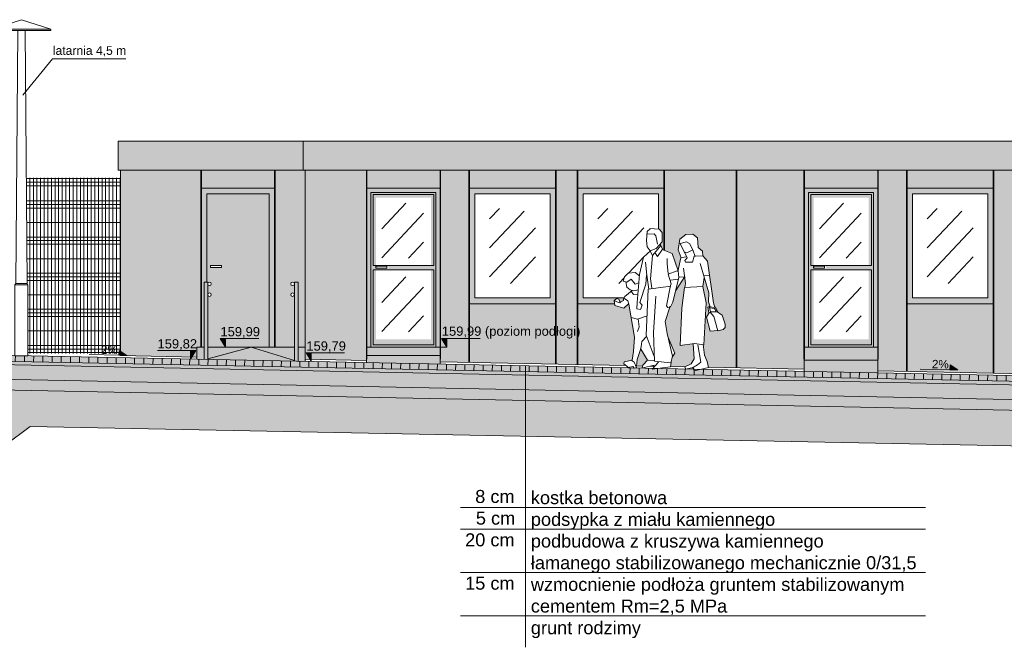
# Model space of a CAD drawing. Header units: millimetres. Extents: x 1962 to 3194, y -795 to -219.
# Tile 227 of 256: x 2704 to 2718, y -480 to -471. Entities that reach past the tile are written whole.
import ezdxf

# ---------------------------------------------------------------- set-up
doc = ezdxf.new("R2010")
doc.units = ezdxf.units.MM
for name, color, linetype, lineweight in [('A_elewacje kolorystyka', 252, 'Continuous', 9), ('A_flagi przekrojowe', 92, 'Continuous', 9), ('A_hatch nawierzchnia', 253, 'Continuous', 9), ('A_hatch przekroje', 125, 'Continuous', 9), ('A_koty wysokośc.', 53, 'Continuous', 9), ('A_latarnie', 22, 'Continuous', 9), ('A_ludzie', 53, 'Continuous', 9), ('A_obiekty trybuny', 126, 'Continuous', 9), ('A_ogrodzenie 2_4m', 45, 'Continuous', 9), ('A_przekrojowe', 42, 'Continuous', 9), ('A_widok', 142, 'Continuous', 9)]:
    doc.layers.add(name, color=color, linetype=linetype, lineweight=lineweight)
doc.styles.get("Standard").update_dxf_attribs({"font": 'arial.ttf'})

# ---------------------------------------------------------------- blocks, each defined once
blk = doc.blocks.new('zw$572')
at = {"layer": 'A_koty wysokośc.'}
h = blk.add_hatch(color=256, dxfattribs=at)
h.dxf.hatch_style = 1
h.paths.add_polyline_path([(0.12, 0.072), (0, 0), (0.12, 0)])
blk.add_line((0.12, 0), (0.578, 0), dxfattribs=at)
blk.add_lwpolyline([(0.12, 0), (0.12, 0.072), (0, 0), (0.12, 0)], close=True, dxfattribs=at)
blk = doc.blocks.new('zw$498B')
at = {"layer": 'A_latarnie'}
for p, q in [((-0.408, 4.52), (0.408, 4.52)), ((-0.408, 4.5), (0.408, 4.5)), ((-0.08, 1), (-0.05, 4.5)), ((0.08, 1), (0.05, 4.5)), ((-0.08, 1), (-0.09, 0.98)), ((-0.09, 0.98), (0.09, 0.98)), ((-0.09, 0.98), (-0.09, 0)), ((-0.08, 1), (0.08, 1)), ((0.08, 1), (0.09, 0.98)), ((0.09, 0.98), (0.09, 0)), ((-0.09, 0), (0.09, 0))]:
    blk.add_line(p, q, dxfattribs=at)
blk.add_lwpolyline([(-0.408, 4.5), (-0.408, 4.52), (0, 4.65), (0.408, 4.52), (0.408, 4.5)], dxfattribs=at)
blk = doc.blocks.new('zw$CA91')
at = {"layer": 'A_koty wysokośc.'}
h = blk.add_hatch(color=256, dxfattribs=at)
h.dxf.hatch_style = 1
h.paths.add_polyline_path([(-0.448, 0.753), (0, 0), (0, 0.753)])
blk.add_lwpolyline([(2.874, 0.753), (-0.448, 0.753), (0, 0), (0, 0.753)], dxfattribs=at)
blk = doc.blocks.new('zw$607D')
at = {"layer": 'A_elewacje kolorystyka'}
h = blk.add_hatch(color=256, dxfattribs=at)
h.dxf.hatch_style = 1
h.paths.add_polyline_path([(-21.253, 3.275), (-21.253, 2.875), (-21.223, 2.875), (-18.695, 2.875), (-18.695, 3.275)])
h = blk.add_hatch(color=256, dxfattribs=at)
h.dxf.hatch_style = 1
h.paths.add_polyline_path([(-18.665, 2.875), (-6.269, 2.875), (-6.239, 2.875), (-6.239, 3.275), (-18.695, 3.275), (-18.695, 2.875)])
h = blk.add_hatch(color=9, dxfattribs=at)
h.dxf.hatch_style = 1
h.paths.add_polyline_path([(-21.223, 2.875), (-18.695, 2.875), (-18.665, 2.875), (-18.665, 0.425), (-18.765, 0.425), (-18.765, 1.325), (-18.815, 1.325), (-18.815, 1.3, 1), (-18.865, 1.3, 1), (-18.815, 1.3), (-18.815, 1.15, 1), (-18.865, 1.15, 1), (-18.815, 1.15), (-18.815, 0.425), (-19.085, 0.425), (-19.085, 2.625), (-20.105, 2.625), (-20.105, 0.425), (-20.165, 0.425), (-20.165, 0.289), (-21.223, 0.31)])
h = blk.add_hatch(color=9, dxfattribs=at)
h.dxf.hatch_style = 1
h.paths.add_polyline_path([(-18.665, 0.427), (-18.665, 0.259), (-17.816, 0.242), (-17.816, 0.309), (-17.816, 0.427), (-17.816, 2.627), (-17.816, 2.877), (-18.665, 2.877)])
h = blk.add_hatch(color=9, dxfattribs=at)
h.dxf.hatch_style = 1
h.paths.add_polyline_path([(-17.816, 2.627), (-16.796, 2.627), (-16.796, 2.877), (-17.816, 2.877)])
h = blk.add_hatch(color=9, dxfattribs=at)
h.dxf.hatch_style = 1
h.paths.add_polyline_path([(-16.796, 2.627), (-16.796, 0.427), (-16.796, 0.309), (-16.796, 0.221), (-16.396, 0.213), (-16.396, 1.027), (-16.396, 2.627), (-16.396, 2.877), (-16.796, 2.877)])
h = blk.add_hatch(color=9, dxfattribs=at)
h.dxf.hatch_style = 1
h.paths.add_polyline_path([(-16.396, 2.627), (-15.196, 2.627), (-15.196, 2.877), (-16.396, 2.877)])
h = blk.add_hatch(color=9, dxfattribs=at)
h.dxf.hatch_style = 1
h.paths.add_polyline_path([(-15.196, 2.627), (-15.196, 1.027), (-15.196, 0.189), (-14.896, 0.183), (-14.896, 1.027), (-14.896, 2.627), (-14.896, 2.877), (-15.196, 2.877)])
h = blk.add_hatch(color=9, dxfattribs=at)
h.dxf.hatch_style = 1
h.paths.add_polyline_path([(-14.896, 2.627), (-13.696, 2.627), (-13.696, 2.877), (-14.896, 2.877)])
h = blk.add_hatch(color=9, dxfattribs=at)
h.dxf.hatch_style = 1
h.paths.add_polyline_path([(-13.696, 2.877), (-12.696, 2.877), (-12.696, 0.139), (-13.085, 0.147), (-13.1, 0.227), (-13.139, 0.315), (-13.159, 0.461), (-13.149, 0.459), (-13.115, 1.041), (-13.161, 1.266), (-13.141, 1.388), (-13.078, 1.178), (-13.084, 1.054), (-13.062, 0.982), (-13.072, 0.983), (-13.094, 0.977), (-13.078, 0.905), (-13.11, 0.843), (-13.062, 0.646), (-12.954, 0.656), (-12.953, 0.651), (-12.879, 0.672), (-12.85, 0.698), (-12.853, 0.744), (-12.895, 0.868), (-12.965, 0.915), (-12.956, 0.915), (-12.988, 0.976), (-12.994, 0.976), (-13.013, 1.039), (-13.097, 1.614), (-13.161, 1.691), (-13.164, 1.753), (-13.226, 1.805), (-13.235, 1.94), (-13.299, 1.991), (-13.396, 1.986), (-13.479, 1.919), (-13.502, 1.774), (-13.459, 1.662), (-13.466, 1.66), (-13.504, 1.491), (-13.585, 1.722), (-13.696, 1.765), (-13.696, 2.627)])
h = blk.add_hatch(color=9, dxfattribs=at)
h.dxf.hatch_style = 1
h.paths.add_polyline_path([(-12.696, 0.139), (-11.758, 0.12), (-11.758, 0.248), (-11.758, 0.427), (-11.758, 2.627), (-11.758, 2.877), (-12.696, 2.877)])
h = blk.add_hatch(color=9, dxfattribs=at)
h.dxf.hatch_style = 1
h.paths.add_polyline_path([(-11.758, 2.627), (-10.738, 2.627), (-10.738, 2.877), (-11.758, 2.877)])
h = blk.add_hatch(color=9, dxfattribs=at)
h.dxf.hatch_style = 1
h.paths.add_polyline_path([(-10.738, 2.627), (-10.738, 0.427), (-10.738, 0.248), (-10.738, 0.1), (-10.338, 0.092), (-10.338, 1.027), (-10.338, 2.627), (-10.338, 2.877), (-10.738, 2.877)])
h = blk.add_hatch(color=9, dxfattribs=at)
h.dxf.hatch_style = 1
h.paths.add_polyline_path([(-10.338, 2.627), (-9.138, 2.627), (-9.138, 2.877), (-10.338, 2.877)])
h = blk.add_hatch(color=9, dxfattribs=at)
h.dxf.hatch_style = 1
h.paths.add_polyline_path([(-9.138, 2.627), (-9.138, 1.027), (-9.138, 0.068), (-8.838, 0.062), (-8.838, 1.027), (-8.838, 2.627), (-8.838, 2.877), (-9.138, 2.877)])
h = blk.add_hatch(color=251, dxfattribs=at)
h.dxf.hatch_style = 1
h.paths.add_polyline_path([(-20.065, 0.425), (-20.065, 1.325), (-20.045, 1.325), (-20.045, 2.565), (-19.145, 2.565), (-19.145, 0.425), (-19.085, 0.425), (-19.085, 2.625), (-20.105, 2.625), (-20.105, 0.425)])
h = blk.add_hatch(color=251, dxfattribs=at)
h.dxf.hatch_style = 1
h.paths.add_polyline_path([(-17.816, 0.425), (-17.816, 2.625), (-16.796, 2.625), (-16.796, 0.425), (-16.856, 0.425), (-16.856, 2.565), (-17.756, 2.565), (-17.756, 0.425)])
h = blk.add_hatch(color=251, dxfattribs=at)
h.dxf.hatch_style = 1
h.paths.add_polyline_path([(-16.396, 1.025), (-16.396, 2.625), (-15.196, 2.625), (-15.196, 1.025)])
h.paths.add_polyline_path([(-16.316, 2.545), (-16.316, 1.105), (-15.276, 1.105), (-15.276, 2.545)], flags=16)
h.paths.add_polyline_path([(-16.296, 2.525), (-16.296, 1.125), (-15.296, 1.125), (-15.296, 2.525)], flags=0)
h = blk.add_hatch(color=251, dxfattribs=at)
h.dxf.hatch_style = 1
h.paths.add_polyline_path([(-14.896, 1.027), (-14.896, 2.627), (-13.696, 2.627), (-13.696, 1.765), (-13.726, 1.776), (-13.72, 1.784), (-13.743, 1.831), (-13.753, 1.852), (-13.726, 1.882), (-13.726, 2.012), (-13.765, 2.059), (-13.776, 2.06), (-13.776, 2.547), (-14.816, 2.547), (-14.816, 1.107), (-14.251, 1.107), (-14.26, 1.094), (-14.26, 1.073), (-14.298, 1.052), (-14.304, 1.044), (-14.324, 1.089), (-14.35, 1.099), (-14.389, 1.073), (-14.383, 1.027)])
h = blk.add_hatch(color=251, dxfattribs=at)
h.dxf.hatch_style = 1
h.paths.add_polyline_path([(-11.758, 0.425), (-11.758, 2.625), (-10.738, 2.625), (-10.738, 0.425), (-10.798, 0.425), (-10.798, 2.565), (-11.698, 2.565), (-11.698, 0.425)])
h.paths.add_polyline_path([(-11.658, 0.505), (-11.658, 2.525), (-10.838, 2.525), (-10.838, 0.505)])
h.paths.add_polyline_path([(-11.628, 0.535), (-11.628, 1.495), (-10.868, 1.495), (-10.868, 0.535)], flags=16)
h.paths.add_polyline_path([(-11.628, 2.495), (-11.628, 1.555), (-10.868, 1.555), (-10.868, 2.495)], flags=16)
h.paths.add_polyline_path([(-11.608, 1.545), (-11.608, 1.515), (-11.458, 1.515), (-11.458, 1.545)], flags=16)
h = blk.add_hatch(color=251, dxfattribs=at)
h.dxf.hatch_style = 1
h.paths.add_polyline_path([(-10.338, 1.025), (-10.338, 2.625), (-9.138, 2.625), (-9.138, 1.025)])
h.paths.add_polyline_path([(-10.258, 2.545), (-10.258, 1.105), (-9.218, 1.105), (-9.218, 2.545)], flags=16)
h.paths.add_polyline_path([(-10.238, 2.525), (-10.238, 1.125), (-9.238, 1.125), (-9.238, 2.525)], flags=0)
h = blk.add_hatch(color=251, dxfattribs=at)
h.dxf.hatch_style = 1
h.paths.add_polyline_path([(-20.045, 1.325), (-20.045, 2.565), (-19.145, 2.565), (-19.145, 0.425), (-19.415, 0.425), (-20.015, 0.425), (-20.015, 1.15, 1), (-19.965, 1.15, 1), (-20.015, 1.15), (-20.015, 1.3, 1), (-19.965, 1.3, 1), (-20.015, 1.3), (-20.015, 1.325)])
h.paths.add_polyline_path([(-19.975, 1.555), (-19.975, 1.525), (-19.825, 1.525), (-19.825, 1.555)], flags=16)
h = blk.add_hatch(color=251, dxfattribs=at)
h.dxf.hatch_style = 1
h.paths.add_polyline_path([(-16.856, 0.425), (-16.856, 2.565), (-17.756, 2.565), (-17.756, 0.425)])
h.paths.add_polyline_path([(-17.716, 0.505), (-17.716, 2.525), (-16.896, 2.525), (-16.896, 0.505)], flags=16)
h.paths.add_polyline_path([(-17.716, 0.505), (-17.716, 2.525), (-16.896, 2.525), (-16.896, 0.505)], flags=0)
h.paths.add_polyline_path([(-17.686, 0.535), (-17.686, 1.495), (-16.926, 1.495), (-16.926, 0.535)], flags=0)
h.paths.add_polyline_path([(-17.686, 0.535), (-17.686, 1.495), (-16.926, 1.495), (-16.926, 0.535)], flags=0)
h.paths.add_polyline_path([(-17.686, 2.495), (-17.686, 1.555), (-16.926, 1.555), (-16.926, 2.495)], flags=0)
h.paths.add_polyline_path([(-17.686, 2.495), (-17.686, 1.555), (-16.926, 1.555), (-16.926, 2.495)], flags=0)
h.paths.add_polyline_path([(-17.666, 1.515), (-17.666, 1.545), (-17.516, 1.545), (-17.516, 1.515)], flags=0)
h.paths.add_polyline_path([(-17.666, 1.515), (-17.666, 1.545), (-17.516, 1.545), (-17.516, 1.515)], flags=0)
h = blk.add_hatch(color=251, dxfattribs=at)
h.dxf.hatch_style = 1
h.paths.add_polyline_path([(-17.716, 0.505), (-17.716, 2.525), (-16.896, 2.525), (-16.896, 0.505)])
h.paths.add_polyline_path([(-17.686, 0.535), (-17.686, 1.495), (-16.926, 1.495), (-16.926, 0.535)], flags=16)
h.paths.add_polyline_path([(-17.686, 2.495), (-17.686, 1.555), (-16.926, 1.555), (-16.926, 2.495)], flags=16)
h.paths.add_polyline_path([(-17.666, 1.545), (-17.666, 1.515), (-17.516, 1.515), (-17.516, 1.545)], flags=16)
h = blk.add_hatch(color=251, dxfattribs=at)
h.dxf.hatch_style = 1
h.paths.add_polyline_path([(-10.798, 0.425), (-10.798, 2.565), (-11.698, 2.565), (-11.698, 0.425)])
h.paths.add_polyline_path([(-11.658, 0.505), (-11.658, 2.525), (-10.838, 2.525), (-10.838, 0.505)], flags=16)
h.paths.add_polyline_path([(-11.658, 0.505), (-11.658, 2.525), (-10.838, 2.525), (-10.838, 0.505)], flags=0)
h.paths.add_polyline_path([(-11.628, 0.535), (-11.628, 1.495), (-10.868, 1.495), (-10.868, 0.535)], flags=0)
h.paths.add_polyline_path([(-11.628, 0.535), (-11.628, 1.495), (-10.868, 1.495), (-10.868, 0.535)], flags=0)
h.paths.add_polyline_path([(-11.628, 2.495), (-11.628, 1.555), (-10.868, 1.555), (-10.868, 2.495)], flags=0)
h.paths.add_polyline_path([(-11.628, 2.495), (-11.628, 1.555), (-10.868, 1.555), (-10.868, 2.495)], flags=0)
h.paths.add_polyline_path([(-11.608, 1.515), (-11.608, 1.545), (-11.458, 1.545), (-11.458, 1.515)], flags=0)
h.paths.add_polyline_path([(-11.608, 1.515), (-11.608, 1.545), (-11.458, 1.545), (-11.458, 1.515)], flags=0)
h = blk.add_hatch(color=9, dxfattribs=at)
h.dxf.hatch_style = 1
h.paths.add_polyline_path([(-13.682, 0.779), (-13.618, 0.98), (-13.611, 0.982), (-13.576, 1.048), (-13.536, 1.212), (-13.412, 1.405), (-13.399, 1.308), (-13.409, 1.251), (-13.416, 1.251), (-13.45, 0.967), (-13.473, 0.449), (-13.294, 0.473), (-13.28, 0.263), (-13.325, 0.195), (-13.409, 0.154), (-13.409, 0.153), (-13.607, 0.157), (-13.6, 0.217), (-13.585, 0.288), (-13.547, 0.344), (-13.643, 0.559), (-13.656, 0.614)])
h = blk.add_hatch(color=251, dxfattribs=at)
h.dxf.hatch_style = 1
h.paths.add_polyline_path([(-20.065, 0.254), (-20.065, 0.425), (-20.065, 1.325), (-20.045, 1.325), (-20.015, 1.325), (-20.015, 1.3), (-20.015, 1.15), (-20.015, 0.425), (-20.015, 0.263), (-20.015, 0.253)])
h = blk.add_hatch(color=251, dxfattribs=at)
h.dxf.hatch_style = 1
h.paths.add_polyline_path([(-18.815, 0.229), (-18.815, 0.239), (-18.815, 0.425), (-18.815, 1.15), (-18.815, 1.3), (-18.815, 1.325), (-18.765, 1.325), (-18.765, 0.425), (-18.765, 0.228)])
h = blk.add_hatch(color=9, dxfattribs=at)
h.dxf.hatch_style = 1
h.paths.add_polyline_path([(-15.196, 0.189), (-15.196, 1.027), (-16.396, 1.027), (-16.396, 0.213)])
h = blk.add_hatch(color=9, dxfattribs=at)
h.dxf.hatch_style = 1
h.paths.add_polyline_path([(-14.223, 0.17), (-14.257, 0.193), (-14.25, 0.224), (-14.151, 0.243), (-14.141, 0.245), (-14.119, 0.364), (-14.109, 0.566), (-14.155, 0.835), (-14.186, 1.021), (-14.188, 1.028), (-14.257, 0.964), (-14.379, 1), (-14.383, 1.027), (-14.896, 1.027), (-14.896, 0.183)])
h = blk.add_hatch(color=9, dxfattribs=at)
h.dxf.hatch_style = 1
h.paths.add_polyline_path([(-9.138, 0.068), (-9.138, 1.027), (-10.338, 1.027), (-10.338, 0.092)])
h = blk.add_hatch(color=251, dxfattribs=at)
h.dxf.hatch_style = 1
h.paths.add_polyline_path([(-20.065, 0.254), (-20.065, 0.425), (-20.105, 0.425), (-20.165, 0.425), (-20.165, 0.286), (-20.165, 0.256)])
h = blk.add_hatch(color=251, dxfattribs=at)
h.dxf.hatch_style = 1
h.paths.add_polyline_path([(-20.015, 0.253), (-20.015, 0.263), (-19.415, 0.425), (-18.815, 0.239), (-18.815, 0.229)])
h = blk.add_hatch(color=251, dxfattribs=at)
h.dxf.hatch_style = 1
h.paths.add_polyline_path([(-20.015, 0.263), (-19.415, 0.425), (-20.015, 0.425)])
h = blk.add_hatch(color=251, dxfattribs=at)
h.dxf.hatch_style = 1
h.paths.add_polyline_path([(-18.815, 0.239), (-18.815, 0.425), (-19.085, 0.425), (-19.145, 0.425), (-19.415, 0.425)])
h = blk.add_hatch(color=251, dxfattribs=at)
h.dxf.hatch_style = 1
h.paths.add_polyline_path([(-18.665, 0.226), (-18.665, 0.256), (-18.665, 0.425), (-18.765, 0.425), (-18.765, 0.228)])
h = blk.add_hatch(color=251, dxfattribs=at)
h.dxf.hatch_style = 1
h.paths.add_polyline_path([(-17.816, 0.307), (-16.796, 0.307), (-16.796, 0.425), (-16.856, 0.425), (-17.756, 0.425), (-17.816, 0.425)])
h = blk.add_hatch(color=251, dxfattribs=at)
h.dxf.hatch_style = 1
h.paths.add_polyline_path([(-11.758, 0.246), (-10.738, 0.246), (-10.738, 0.425), (-10.798, 0.425), (-11.698, 0.425), (-11.758, 0.425)])
h = blk.add_hatch(color=251, dxfattribs=at)
h.dxf.hatch_style = 1
h.paths.add_polyline_path([(-16.796, 0.189), (-16.796, 0.219), (-16.796, 0.307), (-17.816, 0.307), (-17.816, 0.239), (-17.816, 0.209)])
h = blk.add_hatch(color=9, dxfattribs=at)
h.dxf.hatch_style = 1
h.paths.add_polyline_path([(-13.995, 0.165), (-13.99, 0.177), (-13.929, 0.245), (-14.02, 0.401), (-14.07, 0.255), (-14.08, 0.167)])
h = blk.add_hatch(color=251, dxfattribs=at)
h.dxf.hatch_style = 1
h.paths.add_polyline_path([(-10.738, 0.067), (-10.738, 0.097), (-10.738, 0.246), (-11.758, 0.246), (-11.758, 0.118), (-11.758, 0.088)])
at = {"layer": 'A_hatch nawierzchnia'}
h = blk.add_hatch(color=253, dxfattribs=at)
h.dxf.hatch_style = 2
h.paths.add_polyline_path([(-24.209, 0.34), (-24.209, 0.26), (-6.269, -0.1), (-6.269, -0.03), (-6.269, -0.02)])
at = {"layer": 'A_hatch przekroje'}
h = blk.add_hatch(dxfattribs=at)
h.set_pattern_fill('EARTH2', color=256, scale=0.03, angle=69.9782, style=2)
h.set_pattern_definition([(225, (-78.4693, 4.5083), (1e-16, -1.077631), [0.3429, -0.4191]), (225, (-78.2268, 4.2658), (1e-16, -1.077631), [0.3429, -0.4191]), (225, (-78.2861, 4.3251), (1e-16, -1.077631), [0.35052, -0.41148]), (225, (-78.34535, 4.3843), (1e-16, -1.077631), [0.35052, -0.41148]), (225, (-78.4046, 4.4436), (1e-16, -1.077631), [0.35052, -0.41148]), (225, (-78.4046, 4.9824), (1e-16, -1.077631), [0.3429, -0.4191]), (225, (-78.34535, 4.92315), (1e-16, -1.077631), [0.3429, -0.4191]), (225, (-78.2861, 4.8639), (1e-16, -1.077631), [0.3429, -0.4191]), (225, (-78.2268, 4.8046), (1e-16, -1.077631), [0.3429, -0.4191]), (225, (-78.4693, 5.0471), (1e-16, -1.077631), [0.3429, -0.4191]), (315, (-78.98654, 4.5298), (1.077631, 0), [0.3429, -0.4191]), (315, (-78.7387, 4.7777), (1.077631, 0), [0.3429, -0.4191]), (315, (-78.80334, 4.713), (1.077631, 0), [0.3429, -0.4191]), (315, (-78.8626, 4.65374), (1.077631, 0), [0.3429, -0.4191]), (315, (-78.9219, 4.5945), (1.077631, 0), [0.3429, -0.4191]), (315, (-78.3831, 4.5945), (1.077631, 0), [0.35052, -0.41148]), (315, (-78.3238, 4.65374), (1.077631, 0), [0.35052, -0.41148]), (315, (-78.2645, 4.713), (1.077631, 0), [0.35052, -0.41148]), (315, (-78.1999, 4.7777), (1.077631, 0), [0.3429, -0.4191]), (315, (-78.4423, 4.5352), (1.077631, 0), [0.3429, -0.4191])])
h.paths.add_polyline_path([(-131.381, -0.95), (-128.549, -0.95), (-128.169, -0.671), (-127.401, -0.661), (-127.119, -0.929), (-126.319, -0.929), (-125.791, -0.54), (-24.028, -0.54), (-23.619, -0.929), (-22.819, -0.929), (-22.474, -0.674), (-5.389, -1.01), (-4.884, -0.5), (-0.615, -0.5), (-0.12, 0), (-5.989, 0), (-5.989, 0.02), (-6.069, 0.02), (-6.069, -0.03), (-6.269, -0.03), (-6.269, -0.11), (-6.069, -0.11), (-6.069, -0.16), (-6.069, -0.28), (-6.098, -0.299), (-6.109, -0.36), (-5.889, -0.36), (-5.889, -0.5), (-6.258, -0.5), (-24.369, -0.137), (-24.369, -0.04), (-24.109, -0.04), (-24.109, 0.09), (-24.209, 0.24), (-24.209, 0.34), (-24.269, 0.34), (-24.269, 0.24), (-24.369, 0.09), (-24.369, 0.047), (-26.825, -0.004), (-26.825, -0.264), (-27.085, -0.264), (-27.085, -0.004), (-30.312, 0.063), (-33.538, -0.004), (-33.538, -0.264), (-33.798, -0.264), (-33.798, -0.004), (-35.918, 0.04), (-38.038, -0.004), (-38.038, -0.264), (-38.298, -0.264), (-38.298, -0.004), (-40.418, 0.04), (-42.538, -0.004), (-42.538, -0.264), (-42.798, -0.264), (-42.798, -0.004), (-44.918, 0.04), (-47.038, -0.004), (-47.038, -0.264), (-47.298, -0.264), (-47.298, -0.004), (-49.418, 0.04), (-51.538, -0.004), (-51.538, -0.264), (-51.798, -0.264), (-51.798, -0.004), (-53.918, 0.04), (-56.038, -0.004), (-56.038, -0.264), (-56.298, -0.264), (-56.298, -0.004), (-58.418, 0.04), (-60.538, -0.004), (-60.538, -0.264), (-60.798, -0.264), (-60.798, -0.004), (-62.918, 0.04), (-65.038, -0.004), (-65.038, -0.264), (-65.298, -0.264), (-65.298, -0.004), (-67.418, 0.04), (-69.538, -0.004), (-69.538, -0.264), (-69.798, -0.264), (-69.798, -0.004), (-71.918, 0.04), (-74.038, -0.004), (-74.038, -0.264), (-74.298, -0.264), (-74.298, -0.004), (-76.418, 0.04), (-78.538, -0.004), (-78.538, -0.264), (-78.798, -0.264), (-78.798, -0.004), (-80.918, 0.04), (-83.038, -0.004), (-83.038, -0.264), (-83.298, -0.264), (-83.298, -0.004), (-85.418, 0.04), (-87.538, -0.004), (-87.538, -0.264), (-87.798, -0.264), (-87.798, -0.004), (-89.918, 0.04), (-92.038, -0.004), (-92.038, -0.264), (-92.298, -0.264), (-92.298, -0.004), (-94.418, 0.04), (-96.538, -0.004), (-96.538, -0.264), (-96.798, -0.264), (-96.798, -0.004), (-98.918, 0.04), (-101.038, -0.004), (-101.038, -0.264), (-101.298, -0.264), (-101.298, -0.004), (-103.418, 0.04), (-105.538, -0.004), (-105.538, -0.264), (-105.798, -0.264), (-105.798, -0.004), (-107.918, 0.04), (-110.038, -0.004), (-110.038, -0.264), (-110.298, -0.264), (-110.298, -0.004), (-112.418, 0.04), (-114.538, -0.004), (-114.538, -0.264), (-114.798, -0.264), (-114.798, -0.004), (-116.918, 0.04), (-119.038, -0.004), (-119.038, -0.264), (-119.298, -0.264), (-119.298, -0.004), (-121.418, 0.04), (-123.538, -0.004), (-123.538, -0.264), (-123.798, -0.264), (-123.798, -0.004), (-125.569, 0.033), (-125.569, 0.09), (-125.669, 0.24), (-125.669, 0.34), (-125.729, 0.34), (-125.729, 0.24), (-125.829, 0.09), (-125.829, 0.038), (-125.829, -0.04), (-125.569, -0.04), (-125.569, -0.137), (-128.149, -0.183), (-128.149, -0.08), (-127.929, -0.08), (-127.941, -0.019), (-127.969, 0), (-127.969, 0.3), (-128.049, 0.3), (-128.049, 0.27), (-132.649, 0.27)])
h.paths.add_polyline_path([(-128.149, -0.08), (-128.109, 0.2), (-128.049, 0.2), (-128.049, 0), (-128.049, -0.019), (-127.941, -0.019), (-127.929, -0.08)], flags=16)
h = blk.add_hatch(dxfattribs=at)
h.set_pattern_fill('LINE', color=256, scale=0.04, angle=113.9782, style=2)
h.set_pattern_definition([(89, (-163.44908, -3.11519), (-0.12698066, 0.00221646), [])])
h.paths.add_polyline_path([(-6.269, -0.1), (-24.209, 0.26), (-24.209, 0.295), (-24.209, 0.34), (-6.269, -0.02)])
h = blk.add_hatch(dxfattribs=at)
h.set_pattern_fill('CONC', color=256, scale=0.005, angle=245.0218, style=2)
h.set_pattern_definition([(220.04361, (-163.48915, -3.25503), (0.08170805, -0.09722548), [0, -0.127]), (220.04361, (-163.51872, -3.22182), (0.08170805, -0.09722548), [0, -0.127]), (220.04361, (-163.47751, -3.27677), (0.08170805, -0.09722548), [0, -0.127]), (198.242212, (-163.452286, -3.204146), (-0.3733845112, -0.1478987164), [0.01367828, -0.67023767]), (76.913512, (-163.465277, -3.208428), (-0.1282603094, -0.439575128), [0.00635, -0.62865]), (350.644912, (-163.463839, -3.202243), (-0.976375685, 0.1748124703), [0.01170876, -1.15917332]), (66.60871, (-163.44156, -3.16361), (0.015517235, 0.178933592), [0.00283985, -0.28114079]), (186.353512, (-163.440432, -3.161006), (-0.276159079, -0.066190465), [0.00457911, -0.45332599]), (328.478512, (-163.444983, -3.161513), (0.260641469, -0.112743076), [0.00401612, -0.39759318]), (85.04361, (-163.511955, -3.20618), (-0.08170808, 0.09722551), [0.0053881, -0.17421695]), (220.04361, (-163.51149, -3.20082), (-0.01551742, -0.17893353), [0.00762, -0.11938]), (355.04361, (-163.51732, -3.20572), (0.09722551, 0.08170808), [0.0053881, -0.17421695]), (111.608712, (-163.447994, -3.258602), (0.066190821, -0.276158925), [0.00401612, -0.39759318]), (220.04361, (-163.44947, -3.25487), (-0.01551742, -0.17893353), [0.00635, -0.12065]), (3.173712, (-163.454335, -3.258954), (0.455092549, 0.0506731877), [0.00635, -0.62865]), (73.733712, (-163.395648, -3.21627), (-0.112742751, -0.260641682), [0.00457911, -0.45332599]), (201.608712, (-163.394365, -3.211874), (0.276158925, 0.066190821), [0.00803224, -0.39357706]), (346.913512, (-163.401833, -3.214832), (-0.439575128, 0.1282603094), [0.00635, -0.62865]), (220.04361, (-163.42711, -3.23608), (0.08170805, -0.09722548), [0, -0.127]), (220.04361, (-163.4221, -3.18874), (0.08170805, -0.09722548), [0, -0.127]), (220.04361, (-163.47956, -3.17564), (0.08170805, -0.09722548), [0, -0.127]), (220.04361, (-163.48048, -3.22784), (0.08170805, -0.09722548), [0, -0.127]), (220.04361, (-163.4384, -3.22067), (0.08170805, -0.09722548), [0, -0.127]), (220.04361, (-163.41455, -3.20562), (0.08170805, -0.09722548), [0, -0.127]), (220.04361, (-163.42821, -3.20714), (0.08170805, -0.09722548), [0, -0.127]), (220.04361, (-163.44393, -3.18053), (0.08170805, -0.09722548), [0, -0.127]), (220.04361, (-163.41733, -3.16481), (0.08170805, -0.09722548), [0, -0.127]), (220.04361, (-163.3995, -3.18799), (0.08170805, -0.09722548), [0, -0.127]), (220.04361, (-163.37861, -3.20693), (0.08170805, -0.09722548), [0, -0.127]), (220.04361, (-163.40548, -3.23615), (0.08170805, -0.09722548), [0, -0.127]), (220.04361, (-163.4236, -3.25801), (0.08170805, -0.09722548), [0, -0.127]), (220.04361, (-163.4609, -3.28272), (0.08170805, -0.09722548), [0, -0.127]), (220.04361, (-163.4629, -3.23297), (0.08170805, -0.09722548), [0, -0.127]), (220.04361, (-163.43847, -3.2423), (0.08170805, -0.09722548), [0, -0.127]), (220.04361, (-163.48547, -3.20217), (0.08170805, -0.09722548), [0, -0.127]), (220.04361, (-163.46038, -3.1728), (0.08170805, -0.09722548), [0, -0.127]), (220.04361, (-163.50753, -3.17592), (0.08170805, -0.09722548), [0, -0.127]), (220.04361, (-163.47054, -3.15479), (0.08170805, -0.09722548), [0, -0.127]), (220.04361, (-163.44188, -3.12573), (0.08170805, -0.09722548), [0, -0.127]), (220.04361, (-163.45763, -3.13067), (0.08170805, -0.09722548), [0, -0.127]), (220.04361, (-163.44717, -3.1451), (0.08170805, -0.09722548), [0, -0.127]), (220.04361, (-163.52538, -3.18429), (0.08170805, -0.09722548), [0, -0.127]), (220.04361, (-163.50355, -3.23395), (0.08170805, -0.09722548), [0, -0.127]), (220.04361, (-163.47417, -3.25904), (0.08170805, -0.09722548), [0, -0.127]), (220.04361, (-163.48828, -3.15145), (0.08170805, -0.09722548), [0, -0.127])])
h.paths.add_polyline_path([(-24.209, 0.24), (-24.209, 0.26), (-6.269, -0.1), (-6.269, -0.11), (-6.069, -0.11), (-6.069, -0.16), (-6.269, -0.16), (-6.269, -0.15), (-24.189, 0.21)])
h = blk.add_hatch(dxfattribs=at)
h.set_pattern_fill('CONCRE', color=256, scale=0.008, angle=245.0218, style=2)
h.set_pattern_definition([(220.04361, (-163.44908, -3.11519), (-0.02482788, -0.28629365), [0.0254, -0.1778]), (310.04361, (-163.44908, -3.11519), (0.28629365, -0.02482788), [0.0254, -0.1778]), (355.04361, (-163.46852, -3.13153), (0.15556077, 0.13073289), [0.03592103, -0.25144718]), (220.04361, (-163.39499, -3.21903), (-0.02482788, -0.28629365), [0.0254, -0.1778]), (265.04361, (-163.41288, -3.21748), (0.13073289, -0.15556077), [0.0179605, -0.26940768]), (355.04361, (-163.41288, -3.21748), (0.15556077, 0.13073289), [0.0179605, -0.26940768]), (220.04361, (-163.42064, -3.30695), (-0.02482788, -0.28629365), [0.03592103, -0.16727897]), (265.04361, (-163.42064, -3.30695), (0.13073289, -0.15556077), [0.0254, -0.2619682]), (355.04361, (-163.44814, -3.33006), (0.15556077, 0.13073289), [0.0254, -0.2619682]), (310.04361, (-163.52334, -3.24396), (0.28629365, -0.02482788), [0.0254, -0.1778]), (265.04361, (-163.52334, -3.24396), (0.13073289, -0.15556077), [0.0179605, -0.26940768]), (355.04361, (-163.5249, -3.26185), (0.15556077, 0.13073289), [0.0179605, -0.26940768]), (220.04361, (-163.43584, -3.17042), (-0.02482788, -0.28629365), [0.0127, -0.17018]), (220.04361, (-163.51983, -3.30736), (-0.02482788, -0.28629365), [0.0127, -0.17018]), (310.04361, (-163.45487, -3.28595), (0.28629365, -0.02482788), [0.0127, -0.17018]), (355.04361, (-163.54786, -3.21479), (0.15556077, 0.13073289), [0.0179605, -0.26940768]), (355.04361, (-163.38992, -3.26454), (0.15556077, 0.13073289), [0.0179605, -0.26940768]), (265.04361, (-163.4791, -3.22751), (0.13073289, -0.15556077), [0.0179605, -0.26940768]), (310.04361, (-163.48621, -3.17957), (0.28629365, -0.02482788), [0.003175, -0.200025]), (310.04361, (-163.43835, -3.25133), (0.28629365, -0.02482788), [0.003175, -0.200025]), (310.04361, (-163.4888, -3.33934), (0.28629365, -0.02482788), [0.003175, -0.200025]), (310.04361, (-163.56068, -3.25875), (0.28629365, -0.02482788), [0.003175, -0.200025])])
h.paths.add_polyline_path([(-24.109, 0.008), (-24.109, 0.09), (-24.189, 0.21), (-6.269, -0.15), (-6.269, -0.16), (-6.069, -0.16), (-6.069, -0.28), (-6.098, -0.299), (-6.108, -0.353)])
h = blk.add_hatch(dxfattribs=at)
h.set_pattern_fill('ANSI36', color=256, scale=0.01, angle=24.9782, style=2)
h.set_pattern_definition([(45, (-163.449078, -3.115186), (0.01683798, 0.061739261), [0.079375, -0.015875, 0, -0.015875])])
h.paths.add_polyline_path([(-24.369, -0.137), (-6.258, -0.5), (-5.889, -0.5), (-5.889, -0.36), (-6.109, -0.36), (-6.108, -0.353), (-6.098, -0.299), (-5.989, -0.299), (-5.989, -0.28), (-6.069, -0.28), (-6.098, -0.299), (-6.108, -0.353), (-24.109, 0.008), (-24.109, -0.04), (-24.369, -0.04)])
at = {"layer": 'A_elewacje kolorystyka', "color": 251, "const_width": 0.02}
for points in [[(-20.105, 2.877), (-20.105, 0.427)], [(-19.085, 2.877), (-19.085, 0.427)], [(-17.816, 2.877), (-17.816, 0.259)], [(-16.796, 2.877), (-16.796, 0.259)], [(-16.396, 2.877), (-16.396, 0.213)], [(-15.196, 2.877), (-15.196, 0.189)], [(-14.896, 2.877), (-14.896, 0.183)], [(-13.696, 2.877), (-13.696, 1.765)], [(-12.696, 2.877), (-12.696, 0.139)], [(-11.758, 2.877), (-11.758, 0.259)], [(-10.738, 2.877), (-10.738, 0.259)], [(-10.338, 2.877), (-10.338, 0.092)], [(-9.138, 2.877), (-9.138, 0.068)]]:
    blk.add_lwpolyline(points, dxfattribs=at)
at = {"layer": 'A_flagi przekrojowe'}
for p, q in [((-15.617, 0.168), (-15.617, -3.728)), ((-16.517, -1.792), (-10.077, -1.792)), ((-16.517, -2.092), (-10.077, -2.092)), ((-16.517, -2.692), (-10.077, -2.692)), ((-16.517, -3.292), (-10.077, -3.292))]:
    blk.add_line(p, q, dxfattribs=at)
blk.add_lwpolyline([(-22.575, 3.913), (-22.165, 4.417), (-21.15, 4.417)], dxfattribs=at)
at = {"layer": 'A_hatch przekroje'}
blk.add_lwpolyline([(-132.649, 0.27), (-131.381, -0.95), (-128.549, -0.95), (-128.169, -0.671), (-127.401, -0.661), (-127.119, -0.929), (-126.319, -0.929), (-125.791, -0.54), (-24.028, -0.54), (-23.619, -0.929), (-22.819, -0.929), (-22.474, -0.674), (-5.389, -1.01), (-4.884, -0.5), (-0.615, -0.5), (-0.12, 0)], dxfattribs=at)
at = {"layer": 'A_koty wysokośc.'}
blk.add_line((-16.705, 0.427), (-16.796, 0.427), dxfattribs=at)
at = {"layer": 'A_ludzie'}
for p, q in [((-13.89, 2.064), (-13.932, 2.028)), ((-13.765, 2.059), (-13.897, 2.069)), ((-13.726, 2.012), (-13.765, 2.059)), ((-13.932, 2.028), (-13.939, 1.904)), ((-13.939, 1.991), (-13.836, 1.996)), ((-13.836, 1.996), (-13.813, 1.965)), ((-13.813, 1.965), (-13.791, 1.852)), ((-13.726, 1.882), (-13.726, 2.012)), ((-13.502, 1.774), (-13.479, 1.919)), ((-13.479, 1.919), (-13.396, 1.986)), ((-13.396, 1.986), (-13.299, 1.991)), ((-13.299, 1.991), (-13.235, 1.94)), ((-13.235, 1.94), (-13.226, 1.805)), ((-13.939, 1.904), (-13.932, 1.816)), ((-13.932, 1.816), (-13.89, 1.758)), ((-13.89, 1.758), (-13.807, 1.789)), ((-13.855, 1.701), (-13.743, 1.831)), ((-13.807, 1.789), (-13.726, 1.882)), ((-13.72, 1.784), (-13.791, 1.681)), ((-13.753, 1.852), (-13.72, 1.784)), ((-13.726, 1.776), (-13.585, 1.722)), ((-13.459, 1.662), (-13.502, 1.774)), ((-13.473, 1.862), (-13.389, 1.882)), ((-13.376, 1.66), (-13.473, 1.862)), ((-13.389, 1.882), (-13.348, 1.862)), ((-13.299, 1.774), (-13.383, 1.733)), ((-13.348, 1.862), (-13.299, 1.774)), ((-13.302, 1.774), (-13.267, 1.681)), ((-13.226, 1.805), (-13.164, 1.753)), ((-14.038, 1.432), (-13.984, 1.67)), ((-13.984, 1.67), (-13.88, 1.762)), ((-13.89, 1.753), (-13.859, 1.696)), ((-13.859, 1.696), (-13.884, 1.37)), ((-13.791, 1.681), (-13.826, 1.738)), ((-13.656, 1.577), (-13.653, 1.655)), ((-13.585, 1.722), (-13.502, 1.484)), ((-13.508, 1.473), (-13.466, 1.66)), ((-13.466, 1.66), (-13.396, 1.675)), ((-13.383, 1.733), (-13.425, 1.743)), ((-13.409, 1.624), (-13.376, 1.66)), ((-13.28, 1.686), (-13.306, 1.603)), ((-13.161, 1.691), (-13.28, 1.686)), ((-13.164, 1.753), (-13.161, 1.691)), ((-13.161, 1.691), (-13.097, 1.614)), ((-13.955, 1.603), (-13.935, 1.422)), ((-13.64, 1.443), (-13.656, 1.577)), ((-13.428, 1.52), (-13.399, 1.308)), ((-13.402, 1.603), (-13.409, 1.624)), ((-13.306, 1.603), (-13.402, 1.603)), ((-13.078, 1.178), (-13.2, 1.582)), ((-13.097, 1.614), (-13.013, 1.039)), ((-14.244, 1.399), (-14.263, 1.337)), ((-14.196, 1.451), (-14.244, 1.399)), ((-14.215, 1.327), (-14.154, 1.368)), ((-14.099, 1.461), (-14.196, 1.451)), ((-14.154, 1.368), (-14.099, 1.296)), ((-14.04, 1.411), (-14.099, 1.461)), ((-14.07, 1.044), (-14.038, 1.432)), ((-13.939, 1.422), (-13.951, 1.297)), ((-13.935, 1.422), (-13.91, 1.23)), ((-13.884, 1.37), (-13.868, 1.241)), ((-13.515, 1.484), (-13.64, 1.437)), ((-13.64, 1.437), (-13.598, 1.302)), ((-13.605, 1.354), (-13.502, 1.369)), ((-13.576, 1.048), (-13.492, 1.391)), ((-13.412, 1.405), (-13.536, 1.212)), ((-13.492, 1.391), (-13.505, 1.484)), ((-13.489, 1.401), (-13.421, 1.396)), ((-13.141, 1.388), (-13.161, 1.266)), ((-13.152, 1.417), (-13.068, 1.412)), ((-14.263, 1.337), (-14.215, 1.327)), ((-14.228, 1.33), (-14.212, 1.254)), ((-14.212, 1.254), (-14.167, 1.218)), ((-14.099, 1.296), (-14.048, 1.316)), ((-13.951, 1.297), (-14.035, 1.044)), ((-13.916, 1.23), (-13.948, 0.593)), ((-13.605, 1.271), (-13.916, 1.23)), ((-13.608, 1.277), (-13.663, 0.997)), ((-13.598, 1.302), (-13.608, 1.277)), ((-13.416, 1.251), (-13.45, 0.967)), ((-13.416, 1.251), (-13.161, 1.266)), ((-13.399, 1.308), (-13.409, 1.251)), ((-13.161, 1.266), (-13.115, 1.041)), ((-14.389, 1.073), (-14.35, 1.099)), ((-14.35, 1.099), (-14.324, 1.089)), ((-14.241, 1.125), (-14.26, 1.094)), ((-14.26, 1.094), (-14.26, 1.073)), ((-14.247, 1.099), (-14.199, 1.068)), ((-14.139, 1.212), (-14.241, 1.125)), ((-14.167, 1.218), (-14.119, 1.207)), ((-14.153, 1.2), (-14.119, 1.156)), ((-14.119, 1.207), (-14.051, 1.218)), ((-14.119, 1.156), (-14.058, 1.161)), ((-13.81, 1.131), (-13.846, 0.629)), ((-13.084, 1.054), (-13.078, 1.178)), ((-14.389, 1.073), (-14.379, 1)), ((-14.353, 1.052), (-14.389, 1.073)), ((-14.379, 1), (-14.257, 0.964)), ((-14.308, 1.037), (-14.353, 1.052)), ((-14.324, 1.089), (-14.304, 1.044)), ((-14.298, 1.052), (-14.308, 1.037)), ((-14.26, 1.073), (-14.298, 1.052)), ((-14.257, 0.964), (-14.189, 1.027)), ((-14.199, 1.068), (-14.186, 1.021)), ((-14.186, 1.021), (-14.109, 0.566)), ((-14.073, 0.956), (-14.07, 1.044)), ((-14.022, 0.946), (-14.073, 0.956)), ((-14.035, 1.044), (-14.003, 1.007)), ((-14.003, 1.007), (-14.022, 0.946)), ((-13.682, 0.779), (-13.614, 0.992)), ((-13.663, 0.997), (-13.646, 0.976)), ((-13.646, 0.976), (-13.611, 0.982)), ((-13.611, 0.982), (-13.576, 1.048)), ((-13.45, 0.967), (-13.473, 0.449)), ((-13.149, 0.459), (-13.115, 1.041)), ((-13.094, 0.977), (-13.072, 0.983)), ((-13.078, 0.905), (-13.094, 0.977)), ((-13.062, 0.982), (-13.084, 1.054)), ((-13.075, 0.993), (-13.056, 0.915)), ((-12.988, 0.976), (-13.072, 0.982)), ((-13.068, 0.972), (-13.001, 0.962)), ((-13.013, 1.039), (-12.994, 0.976)), ((-13.001, 0.962), (-12.975, 0.926)), ((-12.956, 0.915), (-12.991, 0.982)), ((-14.154, 0.835), (-14.064, 0.814)), ((-14.064, 0.814), (-13.948, 0.856)), ((-14.058, 0.819), (-14.042, 0.705)), ((-13.07, 0.908), (-13.11, 0.843)), ((-13.11, 0.843), (-13.062, 0.646)), ((-13.062, 0.91), (-13.078, 0.905)), ((-13.007, 0.848), (-13.062, 0.91)), ((-13.056, 0.915), (-12.956, 0.915)), ((-12.953, 0.651), (-13.007, 0.848)), ((-12.965, 0.915), (-12.895, 0.868)), ((-12.895, 0.868), (-12.853, 0.744)), ((-14.042, 0.705), (-14.064, 0.643)), ((-13.656, 0.614), (-13.682, 0.779)), ((-12.85, 0.698), (-12.879, 0.672)), ((-12.853, 0.744), (-12.85, 0.698)), ((-14.109, 0.566), (-14.119, 0.364)), ((-14.006, 0.503), (-13.942, 0.571)), ((-13.948, 0.593), (-13.833, 0.298)), ((-13.846, 0.629), (-13.829, 0.23)), ((-13.582, 0.303), (-13.656, 0.614)), ((-13.643, 0.559), (-13.547, 0.344)), ((-13.062, 0.646), (-12.949, 0.656)), ((-12.879, 0.672), (-12.953, 0.651)), ((-14.019, 0.405), (-14.012, 0.467)), ((-14.012, 0.467), (-14.006, 0.503)), ((-13.473, 0.449), (-13.277, 0.475)), ((-13.294, 0.473), (-13.28, 0.263)), ((-13.277, 0.475), (-13.149, 0.459)), ((-13.229, 0.459), (-13.19, 0.216)), ((-13.139, 0.315), (-13.159, 0.461)), ((-14.119, 0.364), (-14.141, 0.245)), ((-14.07, 0.255), (-14.019, 0.405)), ((-14.022, 0.405), (-13.929, 0.245)), ((-13.602, 0.21), (-13.582, 0.303)), ((-13.547, 0.344), (-13.585, 0.288)), ((-13.1, 0.227), (-13.139, 0.315)), ((-14.25, 0.224), (-14.257, 0.193)), ((-14.257, 0.193), (-14.189, 0.146)), ((-14.141, 0.245), (-14.25, 0.224)), ((-14.189, 0.146), (-14.131, 0.157)), ((-14.112, 0.218), (-14.154, 0.245)), ((-14.131, 0.157), (-14.112, 0.135)), ((-14.08, 0.146), (-14.112, 0.218)), ((-14.112, 0.135), (-14.08, 0.146)), ((-14.08, 0.162), (-14.07, 0.255)), ((-13.99, 0.177), (-14.003, 0.146)), ((-14.003, 0.146), (-13.987, 0.141)), ((-13.929, 0.245), (-13.99, 0.177)), ((-13.987, 0.141), (-13.833, 0.177)), ((-13.92, 0.245), (-13.839, 0.24)), ((-13.862, 0.122), (-13.775, 0.22)), ((-13.608, 0.153), (-13.862, 0.122)), ((-13.829, 0.23), (-13.602, 0.21)), ((-13.6, 0.217), (-13.608, 0.153)), ((-13.325, 0.195), (-13.409, 0.154)), ((-13.409, 0.154), (-13.396, 0.123)), ((-13.396, 0.123), (-13.293, 0.144)), ((-13.28, 0.263), (-13.325, 0.195)), ((-13.235, 0.18), (-13.312, 0.133)), ((-13.293, 0.144), (-13.283, 0.097)), ((-13.283, 0.097), (-13.084, 0.144)), ((-13.19, 0.216), (-13.235, 0.18)), ((-13.084, 0.144), (-13.1, 0.227))]:
    blk.add_line(p, q, dxfattribs=at)
at = {"layer": 'A_obiekty trybuny'}
for p, q in [((-17.273, 2.417), (-17.606, 2.064)), ((-15.977, 2.347), (-16.116, 2.2)), ((-14.477, 2.347), (-14.616, 2.2)), ((-11.215, 2.417), (-11.548, 2.064)), ((-9.919, 2.347), (-10.058, 2.2)), ((-17.026, 2.278), (-17.606, 1.663)), ((-15.636, 2.308), (-16.116, 1.799)), ((-14.136, 2.308), (-14.616, 1.799)), ((-10.968, 2.278), (-11.548, 1.663)), ((-9.578, 2.308), (-10.058, 1.799)), ((-15.476, 2.078), (-16.116, 1.399)), ((-13.976, 2.078), (-14.616, 1.399)), ((-9.418, 2.078), (-10.058, 1.399)), ((-17.026, 1.878), (-17.234, 1.657)), ((-10.968, 1.878), (-11.176, 1.657)), ((-15.476, 1.677), (-15.825, 1.307)), ((-13.976, 1.677), (-14.189, 1.452)), ((-9.418, 1.677), (-9.767, 1.307)), ((-17.273, 1.397), (-17.606, 1.044)), ((-14.246, 1.391), (-14.325, 1.307)), ((-11.215, 1.397), (-11.548, 1.044)), ((-17.026, 1.258), (-17.606, 0.643)), ((-10.968, 1.258), (-11.548, 0.643)), ((-17.026, 0.858), (-17.234, 0.637)), ((-10.968, 0.858), (-11.176, 0.637))]:
    blk.add_line(p, q, dxfattribs=at)
at = {"layer": 'A_ogrodzenie 2_4m'}
for p, q in [((-22.525, 2.76), (-21.223, 2.76)), ((-22.478, 0.34), (-22.478, 2.77)), ((-22.428, 0.34), (-22.428, 2.77)), ((-22.378, 0.34), (-22.378, 2.77)), ((-22.328, 0.34), (-22.328, 2.77)), ((-22.278, 0.34), (-22.278, 2.77)), ((-22.228, 0.34), (-22.228, 2.77)), ((-22.178, 0.34), (-22.178, 2.77)), ((-22.128, 0.34), (-22.128, 2.77)), ((-22.078, 0.34), (-22.078, 2.77)), ((-22.028, 0.34), (-22.028, 2.77)), ((-21.978, 0.34), (-21.978, 2.77)), ((-21.928, 0.34), (-21.928, 2.77)), ((-21.878, 0.34), (-21.878, 2.77)), ((-21.828, 0.34), (-21.828, 2.77)), ((-21.778, 0.34), (-21.778, 2.77)), ((-21.728, 0.34), (-21.728, 2.77)), ((-21.678, 0.34), (-21.678, 2.77)), ((-21.628, 0.34), (-21.628, 2.77)), ((-21.578, 0.34), (-21.578, 2.77)), ((-21.528, 0.34), (-21.528, 2.77)), ((-21.478, 0.34), (-21.478, 2.77)), ((-21.428, 0.34), (-21.428, 2.77)), ((-21.378, 0.34), (-21.378, 2.77)), ((-21.328, 0.34), (-21.328, 2.77)), ((-21.278, 0.34), (-21.278, 2.77)), ((-21.228, 0.34), (-21.228, 2.77)), ((-22.525, 2.71), (-21.223, 2.71)), ((-22.524, 2.66), (-21.223, 2.66)), ((-22.522, 2.45), (-21.223, 2.45)), ((-22.522, 2.4), (-21.223, 2.4)), ((-22.522, 2.35), (-21.223, 2.35)), ((-22.52, 2.15), (-21.223, 2.15)), ((-22.518, 1.95), (-21.223, 1.95)), ((-22.518, 1.9), (-21.223, 1.9)), ((-22.517, 1.85), (-21.223, 1.85)), ((-22.516, 1.65), (-21.223, 1.65)), ((-22.514, 1.45), (-21.223, 1.45)), ((-22.513, 1.4), (-21.223, 1.4)), ((-22.513, 1.35), (-21.223, 1.35)), ((-22.503, 1.15), (-21.223, 1.15)), ((-22.503, 0.95), (-21.223, 0.95)), ((-22.503, 0.9), (-21.223, 0.9)), ((-22.503, 0.85), (-21.223, 0.85)), ((-22.503, 0.65), (-21.223, 0.65)), ((-22.503, 0.45), (-21.223, 0.45)), ((-22.503, 0.4), (-21.223, 0.4)), ((-22.503, 0.35), (-21.223, 0.35))]:
    blk.add_line(p, q, dxfattribs=at)
at = {"layer": 'A_przekrojowe'}
for p, q in [((-24.209, 0.34), (-6.269, -0.02)), ((-24.209, 0.26), (-6.269, -0.1)), ((-24.189, 0.21), (-6.269, -0.15)), ((-24.109, 0.008), (-6.108, -0.353)), ((-24.369, -0.137), (-6.258, -0.5))]:
    blk.add_line(p, q, dxfattribs=at)
at = {"layer": 'A_widok'}
for p, q in [((-21.253, 3.277), (-21.253, 2.877)), ((-6.239, 3.277), (-21.253, 3.277)), ((-18.695, 3.277), (-18.695, 2.877)), ((-6.239, 2.877), (-21.253, 2.877)), ((-21.223, 2.877), (-21.223, 0.31)), ((-18.665, 2.877), (-18.665, 0.229)), ((-20.105, 2.627), (-20.105, 0.427)), ((-17.816, 2.627), (-17.816, 0.427)), ((-16.796, 2.627), (-16.796, 0.427)), ((-11.758, 2.627), (-11.758, 0.427)), ((-10.738, 2.627), (-10.738, 0.427)), ((-20.065, 1.327), (-20.015, 1.327)), ((-20.065, 1.327), (-20.065, 0.257)), ((-20.015, 1.327), (-20.015, 0.256)), ((-18.815, 1.327), (-18.815, 0.232)), ((-18.765, 1.327), (-18.815, 1.327)), ((-18.765, 0.231), (-18.765, 1.327)), ((-18.765, 0.231), (-18.765, 1.327)), ((-20.065, 0.427), (-20.165, 0.427)), ((-20.165, 0.427), (-20.165, 0.259)), ((-18.815, 0.427), (-20.015, 0.427)), ((-18.665, 0.427), (-18.765, 0.427)), ((-17.816, 0.427), (-17.816, 0.212)), ((-16.796, 0.427), (-16.796, 0.191)), ((-11.758, 0.427), (-11.758, 0.09)), ((-10.738, 0.427), (-10.738, 0.07)), ((-21.223, 0.31), (-20.165, 0.289)), ((-16.796, 0.309), (-17.816, 0.309)), ((-18.665, 0.259), (-17.816, 0.242)), ((-16.796, 0.221), (-14.223, 0.17)), ((-14.089, 0.167), (-13.995, 0.165)), ((-13.894, 0.163), (-13.826, 0.162)), ((-13.607, 0.157), (-13.409, 0.153)), ((-13.085, 0.147), (-11.758, 0.12)), ((-10.738, 0.248), (-11.758, 0.248)), ((-10.738, 0.1), (-6.269, 0.01))]:
    blk.add_line(p, q, dxfattribs=at)
for points in [[(-20.065, 0.427), (-20.105, 0.427), (-20.105, 2.627), (-19.085, 2.627), (-19.085, 0.427), (-20.015, 0.427)], [(-14.383, 1.027), (-14.896, 1.027), (-14.896, 2.627), (-13.696, 2.627), (-13.696, 1.765)], [(-20.025, 1.327), (-20.025, 2.547), (-19.165, 2.547), (-19.165, 0.427)], [(-14.251, 1.107), (-14.816, 1.107), (-14.816, 2.547), (-13.776, 2.547), (-13.776, 2.06)], [(-20.015, 0.266), (-19.415, 0.427), (-18.815, 0.242)]]:
    blk.add_lwpolyline(points, dxfattribs=at)
for points in [[(-17.816, 2.627), (-16.796, 2.627), (-16.796, 0.427), (-17.816, 0.427)], [(-16.396, 2.627), (-15.196, 2.627), (-15.196, 1.027), (-16.396, 1.027)], [(-11.758, 2.627), (-10.738, 2.627), (-10.738, 0.427), (-11.758, 0.427)], [(-10.338, 2.627), (-9.138, 2.627), (-9.138, 1.027), (-10.338, 1.027)], [(-17.756, 2.567), (-16.856, 2.567), (-16.856, 0.427), (-17.756, 0.427)], [(-17.726, 2.537), (-16.886, 2.537), (-16.886, 1.557), (-17.726, 1.557)], [(-16.316, 2.547), (-15.276, 2.547), (-15.276, 1.107), (-16.316, 1.107)], [(-11.698, 2.567), (-10.798, 2.567), (-10.798, 0.427), (-11.698, 0.427)], [(-11.668, 2.537), (-10.828, 2.537), (-10.828, 1.557), (-11.668, 1.557)], [(-10.258, 2.547), (-9.218, 2.547), (-9.218, 1.107), (-10.258, 1.107)], [(-19.825, 1.527), (-19.975, 1.527), (-19.975, 1.557), (-19.825, 1.557)], [(-17.536, 1.517), (-17.686, 1.517), (-17.686, 1.547), (-17.536, 1.547)], [(-11.478, 1.517), (-11.628, 1.517), (-11.628, 1.547), (-11.478, 1.547)], [(-17.726, 0.457), (-16.886, 0.457), (-16.886, 1.497), (-17.726, 1.497)], [(-11.668, 0.457), (-10.828, 0.457), (-10.828, 1.497), (-11.668, 1.497)]]:
    blk.add_lwpolyline(points, close=True, dxfattribs=at)
for centre in [(-19.99, 1.302), (-18.84, 1.302), (-19.99, 1.152), (-18.84, 1.152)]:
    blk.add_circle(centre, 0.025, dxfattribs=at)
at = {"layer": 'A_koty wysokośc.', "yscale": 0.16, "zscale": 0.16}
for p, xscale in [((-19.769, 0.427), 0.16), ((-16.705, 0.427), 0.16), ((-20.252, 0.259), -0.16), ((-18.581, 0.229), 0.16)]:
    blk.add_blockref('zw$CA91', p, dxfattribs=dict(at, xscale=xscale))
at = {"layer": 'A_koty wysokośc.', "xscale": -0.8999999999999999, "yscale": 0.9, "zscale": 0.8999999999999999, "rotation": 358.858800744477}
for p in [(-21.135, 0.312), (-9.633, 0.112)]:
    blk.add_blockref('zw$572', p, dxfattribs=at)
at = {"layer": 'A_latarnie'}
blk.add_blockref('zw$498B', (-22.593, 0.308), dxfattribs=at)
at = {"layer": 'A_flagi przekrojowe'}
for s, insert, char_height, width, attachment_point in [('latarnia 4,5 m', (-22.158, 4.591), 0.12, 1.01769, 1), ('8 cm', (-15.767, -1.642), 0.18, 0.81347, 6), ('kostka betonowa', (-15.542, -1.567), 0.18, 3.64529, 1), ('5 cm', (-15.758, -1.942), 0.18, 0.81347, 6), ('podsypka z miału kamiennego', (-15.542, -1.867), 0.18, 3.64529, 1), ('20 cm', (-15.767, -2.242), 0.18, 0.81347, 6), ('podbudowa z kruszywa kamiennego \\Płamanego stabilizowanego mechanicznie 0/31,5', (-15.542, -2.167), 0.18, 5.69829, 1), ('15 cm', (-15.767, -2.842), 0.18, 0.81347, 6), ('wzmocnienie podłoża gruntem stabilizowanym\\Pcementem Rm=2,5 MPa', (-15.542, -2.767), 0.18, 5.35839, 1), ('grunt rodzimy', (-15.542, -3.367), 0.18, 5.35839, 1)]:
    blk.add_mtext(s, dxfattribs=dict(at, insert=insert, char_height=char_height, width=width, attachment_point=attachment_point))
at = {"layer": 'A_koty wysokośc.', "char_height": 0.128, "attachment_point": 4}
for s, insert, width in [('159,99', (-19.838, 0.628), 1.77831), ('159,99 (poziom podłogi)', (-16.774, 0.628), 2.14979), ('159,82', (-20.709, 0.46), 1.77831), ('159,79', (-18.649, 0.43), 1.77831)]:
    blk.add_mtext(s, dxfattribs=dict(at, insert=insert, width=width))
at = {"layer": 'A_koty wysokośc.', "char_height": 0.1152, "width": 0.74276, "attachment_point": 4, "rotation": 358.8588}
for insert in [(-21.492, 0.391), (-9.99, 0.192)]:
    blk.add_mtext('2%', dxfattribs=dict(at, insert=insert))

msp = doc.modelspace()

# ---------------------------------------------------------------- block references
at = {"layer": 'A_elewacje kolorystyka', "color": 252, "rotation": 359.9999999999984}
msp.add_blockref('zw$607D', (2727.0742, -476.2153), dxfattribs=at)

doc.saveas('drawing.dxf')
